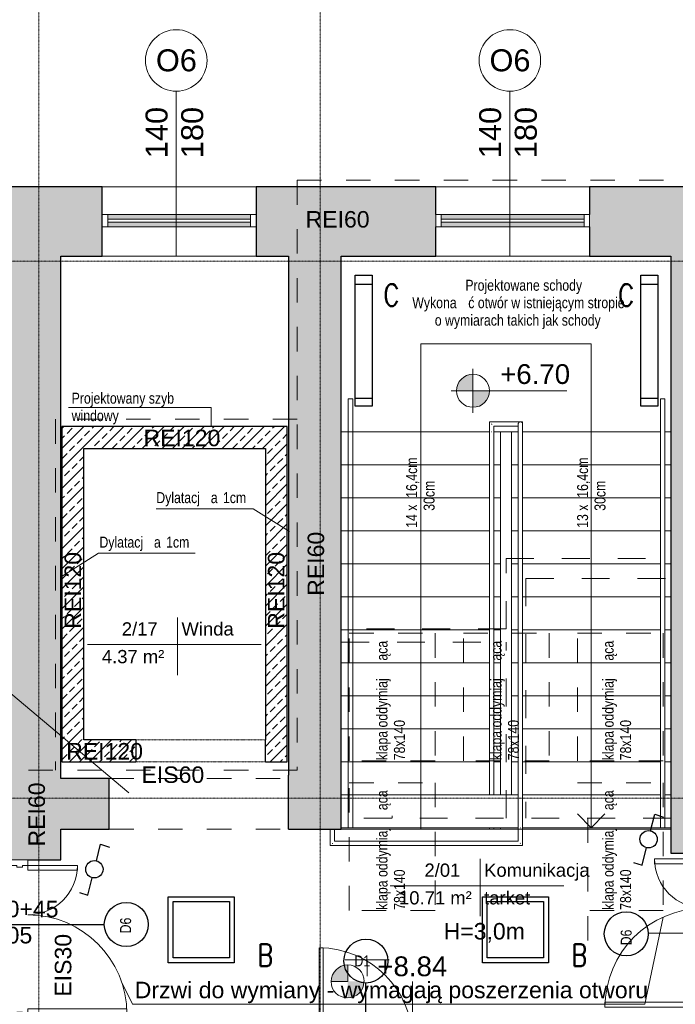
# Model space of a CAD drawing. Header units: centimetres. Extents: x 14504 to 44111, y -18976 to -7683.
# Tile 135 of 141: x 37174 to 37770, y -9479 to -8584. Entities that reach past the tile are written whole.
import ezdxf

# ---------------------------------------------------------------- set-up
doc = ezdxf.new("R2010")
doc.units = ezdxf.units.CM
for name, pattern in [('Aligning Line 1_8_', [0.635, 0.3175, -0.3175]), ('Kreska', [0.635, 0.3175, -0.3175]), ('Linia siatki', [0.9925, 0.47, -0.2175, 0.0875, -0.2175]), ('Ponad', [0.396875, 0.238125, -0.15875]), ('Ukryty', [0.714375, 0.47625, -0.238125])]:
    doc.linetypes.add(name, pattern=pattern)
for name, color, linetype, lineweight in [('A-AREA', 32, 'Continuous', 9), ('A-AREA-IDEN', 4, 'Continuous', 9), ('A-DETL', 6, 'Continuous', 9), ('A-DETL-GENF', 92, 'Continuous', 9), ('A-DETL-HDLN', 90, 'Ukryty', 9), ('A-DETL-MEDM', 33, 'Continuous', 25), ('A-DETL-THIN', 151, 'Continuous', 9), ('A-DOOR', 31, 'Continuous', 9), ('A-DOOR-FRAM', 31, 'Continuous', 18), ('A-FLOR', 192, 'Continuous', 9), ('A-FLOR-HRAL', 11, 'Continuous', 9), ('A-GLAZ', 151, 'Continuous', 9), ('A-WALL', 4, 'Continuous', 9), ('A-WALL-PATT', 111, 'Continuous', 25), ('G-ANNO-DIMS', 111, 'Continuous', 9), ('G-ANNO-TEXT', 8, 'Continuous', 9), ('IE inst', 1, 'Continuous', 50), ('S-GRID', 8, 'Continuous', 9), ('S-STRS', 31, 'Continuous', 9), ('S-STRS-ANNO', 31, 'Continuous', 9)]:
    doc.layers.add(name, color=color, linetype=linetype, lineweight=lineweight)
doc.styles.add('Arial_1', font='arial.ttf', dxfattribs={"height": 12})
doc.styles.add('Arial_2', font='arial.ttf', dxfattribs={"height": 18})
doc.styles.add('Arial_3', font='arial.ttf', dxfattribs={"width": 0.8, "height": 18})
doc.styles.add('Arial_4', font='arial.ttf', dxfattribs={"height": 10})
doc.styles.add('Arial_5', font='arial.ttf', dxfattribs={"height": 15})
doc.styles.get("Standard").update_dxf_attribs({"font": 'romans.shx', "width": 0.8, "height": 20})
pattern_1 = [(45, (20971.481, 76.618), (-9.123799, 9.123799), []), (45, (20980.605, 76.618), (-9.123799, 9.123799), [6.452, -3.226])]

# ---------------------------------------------------------------- blocks, each defined once
blk = doc.blocks.new('Drzwi-wewnętrzne-jednoskrzydłowe-dwupanelowe-drewniane - 900 x 2100mm-321421-6_Poziom posadzka II pietra')
at = {"layer": 'A-DOOR'}
for p, q in [((-49.635, 19.3175), (-43.135, 19.3175)), ((-49.635, 17.3175), (-49.635, 19.3175)), ((-43.135, 19.3175), (-43.135, 17.3175)), ((43.135, 19.3175), (49.635, 19.3175)), ((43.135, 17.3175), (43.135, 19.3175)), ((49.635, 19.3175), (49.635, 17.3175)), ((-43.135, 17.3175), (-49.635, 17.3175)), ((49.635, 17.3175), (43.135, 17.3175)), ((-49.635, -16.6825), (-43.135, -16.6825)), ((-49.635, -18.6825), (-49.635, -16.6825)), ((-43.135, -16.6825), (-43.135, -18.6825)), ((43.135, -16.6825), (49.635, -16.6825)), ((43.135, -18.6825), (43.135, -16.6825)), ((49.635, -16.6825), (49.635, -18.6825)), ((-43.135, -18.6825), (-49.635, -18.6825)), ((49.635, -18.6825), (43.135, -18.6825))]:
    blk.add_line(p, q, dxfattribs=at)
at = {"layer": 'A-DOOR', "lineweight": 18}
for p, q in [((39, -16.6825), (42.5, -16.6825)), ((39, -101.6825), (39, -16.6825)), ((42.5, -16.6825), (42.5, -101.6825)), ((42.5, -101.6825), (39, -101.6825))]:
    blk.add_line(p, q, dxfattribs=at)
at = {"layer": 'A-DOOR'}
blk.add_arc((42.5, -16.6825), 85, 180, 270, dxfattribs=at)
at = {"layer": 'A-DOOR-FRAM'}
for p, q in [((-45, 17.3175), (-42.5, 17.3175)), ((-45, -16.6825), (-45, 17.3175)), ((-42.5, 17.3175), (-42.5, -9.69)), ((42.5, 17.3175), (45, 17.3175)), ((42.5, -9.69), (42.5, 17.3175)), ((45, 17.3175), (45, -16.6825)), ((-42.5, -16.6825), (-45, -16.6825)), ((-42.5, -9.69), (-41.23, -9.69)), ((-42.5, -13.1825), (-42.5, -16.6825)), ((-41.23, -13.1825), (-42.5, -13.1825)), ((-41.23, -9.69), (-41.23, -13.1825)), ((41.23, -9.69), (42.5, -9.69)), ((41.23, -13.1825), (41.23, -9.69)), ((42.5, -13.1825), (41.23, -13.1825)), ((42.5, -16.6825), (42.5, -13.1825)), ((45, -16.6825), (42.5, -16.6825))]:
    blk.add_line(p, q, dxfattribs=at)
blk = doc.blocks.new('Drzwi-korytarz-niesymetryczne-wpuszczane - 1350 x 2000mm-591046-6_Poziom posadzka II pietra')
at = {"layer": 'A-DOOR', "lineweight": 18}
for p, q in [((-67.5, -6.365), (-67.5, 83.635)), ((-67.5, 83.635), (-63, 83.635)), ((-63, 83.635), (-63, -6.365)), ((67.5, 38.635), (63, 38.635)), ((63, 38.635), (63, -6.365)), ((67.5, -6.365), (67.5, 38.635)), ((-63, -6.365), (-67.5, -6.365)), ((63, -6.365), (67.5, -6.365))]:
    blk.add_line(p, q, dxfattribs=at)
at = {"layer": 'A-DOOR'}
for centre, radius, start, end in [((-67.5, -6.365), 90, 0, 90), ((67.5, -6.365), 45, 90, 180)]:
    blk.add_arc(centre, radius, start, end, dxfattribs=at)
at = {"layer": 'A-DOOR-FRAM'}
for p, q in [((-67.5, -6.365), (-72.5, -6.365)), ((-72.5, -6.365), (-72.5, -21.365)), ((-67.5, -11.34125), (-67.5, -6.365)), ((67.5, -6.365), (67.5, -11.34125)), ((72.5, -6.365), (67.5, -6.365)), ((72.5, -21.365), (72.5, -6.365)), ((-65.9125, -11.34125), (-67.5, -11.34125)), ((-67.5, -21.365), (-67.5, -16.44375)), ((-67.5, -16.44375), (-65.9125, -16.44375)), ((-65.9125, -16.44375), (-65.9125, -11.34125)), ((67.5, -11.34125), (65.9125, -11.34125)), ((65.9125, -11.34125), (65.9125, -16.44375)), ((65.9125, -16.44375), (67.5, -16.44375)), ((67.5, -16.44375), (67.5, -21.365)), ((-72.5, -21.365), (-67.5, -21.365)), ((67.5, -21.365), (72.5, -21.365))]:
    blk.add_line(p, q, dxfattribs=at)
blk = doc.blocks.new('Drzwi-korytarz-niesymetryczne-wpuszczane - 1350 x 2000mm-590928-6_Poziom posadzka II pietra')
at = {"layer": 'A-DOOR', "lineweight": 18}
for p, q in [((-63, 6.365), (-67.5, 6.365)), ((-67.5, 6.365), (-67.5, -83.635)), ((-63, -83.635), (-63, 6.365)), ((63, 6.365), (67.5, 6.365)), ((63, -38.635), (63, 6.365)), ((67.5, 6.365), (67.5, -38.635)), ((67.5, -38.635), (63, -38.635)), ((-67.5, -83.635), (-63, -83.635))]:
    blk.add_line(p, q, dxfattribs=at)
at = {"layer": 'A-DOOR'}
for centre, radius, start, end in [((-67.5, 6.365), 90, 270, 360), ((67.5, 6.365), 45, 180, 270)]:
    blk.add_arc(centre, radius, start, end, dxfattribs=at)
at = {"layer": 'A-DOOR-FRAM'}
for p, q in [((-72.5, 21.365), (-67.5, 21.365)), ((-72.5, 6.365), (-72.5, 21.365)), ((-67.5, 21.365), (-67.5, 16.44375)), ((67.5, 21.365), (72.5, 21.365)), ((67.5, 16.44375), (67.5, 21.365)), ((72.5, 21.365), (72.5, 6.365)), ((-67.5, 16.44375), (-65.9125, 16.44375)), ((-67.5, 11.34125), (-67.5, 6.365)), ((-65.9125, 11.34125), (-67.5, 11.34125)), ((-65.9125, 16.44375), (-65.9125, 11.34125)), ((65.9125, 16.44375), (67.5, 16.44375)), ((65.9125, 11.34125), (65.9125, 16.44375)), ((67.5, 11.34125), (65.9125, 11.34125)), ((67.5, 6.365), (67.5, 11.34125)), ((-67.5, 6.365), (-72.5, 6.365)), ((72.5, 6.365), (67.5, 6.365))]:
    blk.add_line(p, q, dxfattribs=at)
blk = doc.blocks.new('Aluminum_1 szybowe - OKNA NA KLATCE 140_180 wymiana 2-633471-6_Poziom posadzka II pietra')
at = {"layer": 'A-GLAZ'}
h = blk.add_hatch(color=256, dxfattribs=at)
h.paths.add_polyline_path([(-2.24, -2.27), (-2.24, 2.17), (-132.08, 2.17), (-132.08, -2.27), (-109.78, -2.27)])
h.paths.add_polyline_path([(-109.78, 4.71), (-2.24, 4.71), (-2.24, 9.16), (-132.08, 9.16), (-132.08, 4.71)])
at = {"layer": 'A-GLAZ', "lineweight": 18}
for p, q in [((-132.08, 9.16), (-137.16, 9.16)), ((-137.16, 9.16), (-137.16, -2.27)), ((-132.08, -2.27), (-132.08, 9.16)), ((2.84, 9.16), (-2.24, 9.16)), ((-2.24, 9.16), (-2.24, -2.27)), ((2.84, -2.27), (2.84, 9.16)), ((-2.24, 4.71), (-132.08, 4.71)), ((-132.08, 4.71), (-132.08, 2.17)), ((-132.08, 2.17), (-2.24, 2.17)), ((-2.24, 2.17), (-2.24, 4.71)), ((-137.16, -2.27), (-132.08, -2.27)), ((-2.24, -2.27), (2.84, -2.27))]:
    blk.add_line(p, q, dxfattribs=at)
at = {"layer": 'A-GLAZ'}
for p, q in [((-132.08, 9.16), (-2.24, 9.16)), ((-2.24, -2.27), (-132.08, -2.27))]:
    blk.add_line(p, q, dxfattribs=at)
blk = doc.blocks.new('Aluminum_1 szybowe - OKNA NA KLATCE 140_180 wymiana 2-V3-6_Poziom posadzka II pietra')
at = {"layer": 'A-GLAZ'}
h = blk.add_hatch(color=256, dxfattribs=at)
h.paths.add_polyline_path([(-2.24, -2.27), (-2.24, 2.17), (-132.08, 2.17), (-132.08, -2.27)])
h.paths.add_polyline_path([(-2.24, 4.71), (-2.24, 9.16), (-132.08, 9.16), (-132.08, 4.71)])
at = {"layer": 'A-GLAZ', "lineweight": 18}
for p, q in [((-132.08, 9.16), (-137.16, 9.16)), ((-132.08, -2.27), (-132.08, 9.16)), ((2.84, 9.16), (-2.24, 9.16)), ((-2.24, 9.16), (-2.24, -2.27)), ((-2.24, 4.71), (-132.08, 4.71)), ((-132.08, 4.71), (-132.08, 2.17)), ((-132.08, 2.17), (-2.24, 2.17)), ((-2.24, 2.17), (-2.24, 4.71)), ((-137.16, -2.27), (-132.08, -2.27)), ((-2.24, -2.27), (2.84, -2.27))]:
    blk.add_line(p, q, dxfattribs=at)
at = {"layer": 'A-GLAZ'}
for p, q in [((-132.08, 9.16), (-2.24, 9.16)), ((-2.24, -2.27), (-132.08, -2.27))]:
    blk.add_line(p, q, dxfattribs=at)
blk = doc.blocks.new('Otwór drzwiowy - 118x223-651258-6_Poziom posadzka II pietra')
at = {"layer": 'A-DETL-GENF', "linetype": 'Ponad'}
for p, q in [((58.18, 10), (-59.82, 10)), ((-59.82, -10), (58.18, -10))]:
    blk.add_line(p, q, dxfattribs=at)
at = {"layer": 'A-DETL-MEDM'}
for p, q in [((-59.82, 10), (-59.82, -10)), ((58.18, -10), (58.18, 10))]:
    blk.add_line(p, q, dxfattribs=at)
blk = doc.blocks.new('Typ poręczy górnej - Górna poręcz_wewnętrzny_-702195-6_Poziom posadzka II pietra')
at = {"layer": 'A-FLOR-HRAL'}
for p, q in [((16657.66, -9026.43), (16629.58, -9026.43)), ((16629.58, -9026.43), (16629.58, -9034.96)), ((16629.58, -9034.96), (16629.58, -9365.47)), ((16633.58, -9030.43), (16655.66, -9030.43)), ((16633.58, -9034.96), (16633.58, -9030.43)), ((16633.58, -9365.47), (16633.58, -9034.96)), ((16655.66, -9028.43), (16655.66, -9395.98)), ((16659.66, -9395.98), (16659.66, -9028.43)), ((16484.58, -9396.71), (16484.58, -9411.75)), ((16488.58, -9407.75), (16488.58, -9396.71)), ((16629.58, -9395.47), (16629.58, -9396.71)), ((16633.58, -9396.71), (16633.58, -9395.47)), ((16655.66, -9395.98), (16655.66, -9407.75)), ((16659.66, -9411.75), (16659.66, -9395.98)), ((16655.66, -9407.75), (16488.58, -9407.75)), ((16484.58, -9411.75), (16659.66, -9411.75))]:
    blk.add_line(p, q, dxfattribs=at)
at = {"layer": 'A-FLOR-HRAL', "flags": 128}
for points in [[(16657.66, -9026.43), (16657.14, -9026.5), (16656.66, -9026.7), (16656.25, -9027.02), (16655.93, -9027.43), (16655.73, -9027.92), (16655.66, -9028.43)], [(16655.66, -9028.43), (16655.73, -9027.92), (16655.93, -9027.43), (16656.25, -9027.02), (16656.66, -9026.7), (16657.14, -9026.5), (16657.66, -9026.43), (16658.18, -9026.5), (16658.66, -9026.7), (16659.08, -9027.02)], [(16659.08, -9027.02), (16658.66, -9026.7), (16658.18, -9026.5), (16657.66, -9026.43)]]:
    blk.add_lwpolyline(points, dxfattribs=at)
at = {"layer": 'A-FLOR-HRAL'}
for points, knots in [([(16631.35, -9028.2), (16631.38, -9028.23), (16631.46, -9028.31), (16631.58, -9028.43), (16631.7, -9028.55), (16631.78, -9028.63), (16631.82, -9028.67)], [-0.53727163, -0.53727163, -0.53727163, -0.53727163, -0.52083333, -0.5, -0.47916667, -0.46272837, -0.46272837, -0.46272837, -0.46272837]), ([(16486.82, -9409.52), (16486.78, -9409.56), (16486.7, -9409.63), (16486.58, -9409.75), (16486.46, -9409.88), (16486.38, -9409.95), (16486.35, -9409.99)], [0.46272837, 0.46272837, 0.46272837, 0.46272837, 0.47916667, 0.5, 0.52083333, 0.53727163, 0.53727163, 0.53727163, 0.53727163]), ([(16657.43, -9409.52), (16657.46, -9409.56), (16657.54, -9409.63), (16657.66, -9409.75), (16657.78, -9409.88), (16657.86, -9409.95), (16657.9, -9409.99)], [0.46272837, 0.46272837, 0.46272837, 0.46272837, 0.47916667, 0.5, 0.52083333, 0.53727163, 0.53727163, 0.53727163, 0.53727163])]:
    blk.add_open_spline(points, degree=3, knots=knots, dxfattribs=at)
for points in [[(16631.79, -9035.47), (16631.72, -9035.47), (16631.58, -9035.47), (16631.45, -9035.47), (16631.38, -9035.47)], [(16657.46, -9395.48), (16657.53, -9395.47), (16657.66, -9395.47), (16657.8, -9395.47), (16657.87, -9395.48)]]:
    blk.add_open_spline(points, degree=3, dxfattribs=at)
blk = doc.blocks.new('Typ poręczy górnej - Górna poręcz_wewnętrzny_-V4-6_Poziom posadzka II pietra')
at = {"layer": 'A-FLOR-HRAL'}
for p, q in [((16629.58, -9026.43), (16659.66, -9026.43)), ((16629.58, -9035.47), (16629.58, -9026.43)), ((16633.58, -9030.43), (16655.66, -9030.43)), ((16633.58, -9035.47), (16633.58, -9030.43)), ((16655.66, -9030.43), (16655.66, -9395.47)), ((16659.66, -9026.43), (16659.66, -9395.47)), ((16629.58, -9365.47), (16629.58, -9035.47)), ((16633.58, -9365.47), (16633.58, -9035.47)), ((16484.58, -9411.75), (16484.58, -9396.71)), ((16488.58, -9407.75), (16488.58, -9396.71)), ((16629.58, -9396.71), (16629.58, -9395.47)), ((16633.58, -9396.71), (16633.58, -9395.47)), ((16655.66, -9395.47), (16655.66, -9407.75)), ((16659.66, -9395.47), (16659.66, -9411.75)), ((16655.66, -9407.75), (16488.58, -9407.75)), ((16659.66, -9411.75), (16484.58, -9411.75))]:
    blk.add_line(p, q, dxfattribs=at)
blk = doc.blocks.new('Typ poręczy górnej - Górna poręcz_wewnętrzny_-712690-6_Poziom posadzka II pietra')
at = {"layer": 'A-FLOR-HRAL'}
for p, q in [((16785.08, -9005.47), (16785.08, -9036.43)), ((16789.08, -9036.43), (16789.08, -9005.47)), ((16785.08, -9036.43), (16785.08, -9395.47)), ((16789.08, -9395.47), (16789.08, -9036.43))]:
    blk.add_line(p, q, dxfattribs=at)
at = {"layer": 'A-FLOR-HRAL', "flags": 128}
for points in [[(16786.88, -9005.47), (16787.08, -9005.47), (16787.29, -9005.47)], [(16787.29, -9395.47), (16787.08, -9395.47), (16786.88, -9395.47)]]:
    blk.add_lwpolyline(points, dxfattribs=at)
blk = doc.blocks.new('Typ poręczy górnej - Górna poręcz_wewnętrzny_-V5-6_Poziom posadzka II pietra')
at = {"layer": 'A-FLOR-HRAL'}
for p, q in [((16789.08, -9005.47), (16785.08, -9005.47)), ((16785.08, -9005.47), (16785.08, -9395.47)), ((16789.08, -9005.47), (16789.08, -9395.47)), ((16789.08, -9395.47), (16785.08, -9395.47))]:
    blk.add_line(p, q, dxfattribs=at)
blk = doc.blocks.new('Etyk_pom_1_mala - Etyk_pom_1_mala-219433-6_Poziom posadzka II pietra')
at = {"layer": 'A-AREA-IDEN'}
for p, q in [((-0.0958, 0.1444), (-0.0958, -0.3781)), ((-0.9154, -0.1015), (0.6661, -0.1015))]:
    blk.add_line(p, q, dxfattribs=at)
blk = doc.blocks.new('W12')
at = {"layer": 'IE inst', "lineweight": -3}
for p, q in [((19598.29, -4710.36), (19602, -4695.25)), ((19602, -4695.25), (19610.15, -4697.83)), ((19590.62, -4741.66), (19594.53, -4725.68)), ((19582.8, -4739.2), (19590.62, -4741.66))]:
    blk.add_line(p, q, dxfattribs=at)
blk.add_circle((19596.45, -4718.03), 7.88, dxfattribs=at)

msp = doc.modelspace()

# ---------------------------------------------------------------- hatches: boundary and pattern name
at = {"layer": 'A-WALL-PATT', "lineweight": 9, "transparency": 33554610}
h = msp.add_hatch(color=256, dxfattribs=at)
h.paths.add_polyline_path([(37165.1, -10339.1), (37211.1, -10339.1), (37211.1, -9493.1), (37165.1, -9493.1), (37165.1, -10274.1)])
h.paths.add_polyline_path([(37165.1, -9348.1), (37211.1, -9348.1), (37211.1, -8736.1), (37165.1, -8736.1), (37165.1, -9347.6)])
h = msp.add_hatch(color=256, dxfattribs=at)
h.paths.add_polyline_path([(37766.1, -8799.1), (37766.1, -8736.1), (37692.1, -8736.1), (37692.1, -8799.1), (37745.77, -8799.1)])
h.paths.add_polyline_path([(37466.1, -8799.1), (37552.1, -8799.1), (37552.1, -8736.1), (37388.6, -8736.1), (37388.6, -8799.1), (37418.1, -8799.1)])
h.paths.add_polyline_path([(37211.1, -8799.1), (37248.6, -8799.1), (37248.6, -8736.1), (37211.1, -8736.1)])
h = msp.add_hatch(color=256, dxfattribs=at)
h.paths.add_polyline_path([(37766.1, -10276.1), (37812.1, -10276.1), (37812.1, -9487.1), (37766.1, -9487.1), (37766.1, -10274.1)])
h.paths.add_polyline_path([(37766.1, -9342.1), (37812.1, -9342.1), (37812.1, -8736.1), (37766.1, -8736.1), (37766.1, -9288.29)])
for points in [[(37454.77, -9320.1), (37466.1, -9320.1), (37466.1, -8799.1), (37418.1, -8799.1), (37418.1, -9320.1)], [(37255.1, -9320.1), (37255.1, -9274.1), (37211.1, -9274.1), (37211.1, -9320.1), (37246.91, -9320.1)]]:
    msp.add_hatch(color=256, dxfattribs=at).paths.add_polyline_path(points)
h = msp.add_hatch(dxfattribs=at)
h.set_pattern_fill('FP_1', color=256, style=0, pattern_type=2)
h.set_pattern_definition(pattern_1)
h.paths.add_polyline_path([(37212.1, -9239.1), (37232.1, -9239.1), (37232.1, -8954.1), (37212.1, -8954.1), (37212.1, -8990.34)])
h = msp.add_hatch(dxfattribs=at)
h.set_pattern_fill('FP_1', color=256, style=0, pattern_type=2)
h.set_pattern_definition(pattern_1)
h.paths.add_polyline_path([(37417.1, -8974.1), (37417.1, -8954.1), (37232.1, -8954.1), (37232.1, -8974.1), (37413.19, -8974.1)])
h = msp.add_hatch(dxfattribs=at)
h.set_pattern_fill('FP_1', color=256, style=0, pattern_type=2)
h.set_pattern_definition(pattern_1)
h.paths.add_polyline_path([(37417.1, -9239.1), (37417.1, -8974.1), (37397.1, -8974.1), (37397.13, -9239.1), (37413.19, -9239.1)])
h = msp.add_hatch(dxfattribs=at)
h.set_pattern_fill('FP_1', color=256, style=0, pattern_type=2)
h.set_pattern_definition(pattern_1)
h.paths.add_polyline_path([(37397.13, -9259.1), (37417.1, -9259.1), (37417.1, -9239.1), (37397.13, -9239.1)])
h.paths.add_polyline_path([(37212.1, -9259.1), (37279.13, -9259.1), (37279.13, -9239.1), (37212.1, -9239.1)])
at = {"layer": 'G-ANNO-DIMS'}
h = msp.add_hatch(color=256, dxfattribs=at)
edge = h.paths.add_edge_path()
edge.add_arc((37586.01, -8921.54), 15, 90, 180)
edge.add_line((37571.01, -8921.54), (37586.01, -8921.54))
edge.add_line((37586.01, -8921.54), (37586.01, -8906.54))
h = msp.add_hatch(color=256, dxfattribs=at)
edge = h.paths.add_edge_path()
edge.add_arc((37586.01, -8921.54), 15, 270, 360)
edge.add_line((37601.01, -8921.54), (37586.01, -8921.54))
edge.add_line((37586.01, -8921.54), (37586.01, -8936.54))
h = msp.add_hatch(color=256, dxfattribs=at)
edge = h.paths.add_edge_path()
edge.add_arc((37472.04, -9458.66), 15, 90, 180)
edge.add_line((37457.04, -9458.66), (37472.04, -9458.66))
edge.add_line((37472.04, -9458.66), (37472.04, -9443.66))
h = msp.add_hatch(color=256, dxfattribs=at)
edge = h.paths.add_edge_path()
edge.add_arc((37471.84, -9458.7), 15, 270, 360)
edge.add_line((37486.84, -9458.7), (37471.84, -9458.7))
edge.add_line((37471.84, -9458.7), (37471.84, -9473.7))

# ---------------------------------------------------------------- linework, layer by layer
at = {"layer": 'A-AREA'}
for p, q in [((37627.14, -9320.1), (37466.1, -9320.1)), ((37766.1, -9320.1), (37631.14, -9320.1))]:
    msp.add_line(p, q, dxfattribs=at)
at = {"layer": 'A-DETL', "linetype": 'Aligning Line 1_8_', "ltscale": 70}
for p, q in [((37426.1, -8730.07), (37822.1, -8730.07)), ((37426.1, -8730.07), (37426.1, -9266.6)), ((37426.1, -8947.46), (37206.1, -8947.46)), ((37206.1, -8947.46), (37206.1, -9266.6)), ((37473.5, -9142.03), (37551.5, -9142.03)), ((37473.5, -9258.03), (37473.5, -9142.03)), ((37551.5, -9142.03), (37551.5, -9258.03)), ((37577.25, -9142.03), (37655.25, -9142.03)), ((37577.25, -9258.03), (37577.25, -9142.03)), ((37655.25, -9142.03), (37655.25, -9258.03)), ((37681, -9142.03), (37759, -9142.03)), ((37681, -9258.03), (37681, -9142.03)), ((37759, -9142.03), (37759, -9258.03)), ((37551.5, -9258.03), (37473.5, -9258.03)), ((37655.25, -9258.03), (37577.25, -9258.03)), ((37759, -9258.03), (37681, -9258.03)), ((37426.1, -9266.6), (37158.38, -9266.6)), ((37255.1, -9274.1), (37418.1, -9274.1)), ((37473.5, -9278.03), (37551.5, -9278.03)), ((37473.5, -9394.03), (37473.5, -9278.03)), ((37551.5, -9278.03), (37551.5, -9394.03)), ((37681, -9278.03), (37759, -9278.03)), ((37759, -9278.03), (37759, -9394.03)), ((37690.48, -9421.4), (37690.48, -9305.4)), ((37255.1, -9320.1), (37418.1, -9320.1)), ((37551.5, -9394.03), (37473.5, -9394.03)), ((37759, -9394.03), (37681, -9394.03))]:
    msp.add_line(p, q, dxfattribs=at)
at = {"layer": 'A-DETL-HDLN', "linetype": 'Kreska', "ltscale": 80}
for p, q in [((37616.1, -9074.1), (37767.1, -9074.1)), ((37616.1, -9138.1), (37616.1, -9074.1)), ((37634.1, -9092.1), (37634.1, -9310.1)), ((37634.1, -9092.1), (37767.1, -9092.1)), ((37616.1, -9138.1), (37466.64, -9138.1)), ((37466.1, -9150.1), (37616.1, -9150.1)), ((37616.1, -9310.1), (37616.1, -9150.1)), ((37766.1, -9310.1), (37466.1, -9310.1)), ((37512.35, -9310.1), (37512.35, -9308.1)), ((37466.1, -9320.1), (37766.1, -9320.1))]:
    msp.add_line(p, q, dxfattribs=at)
at = {"layer": 'A-DETL-MEDM'}
for p, q in [((37418.1, -9320.1), (37418.1, -9271.1)), ((37211.1, -9320.1), (37255.1, -9320.1)), ((37139.6, -9406.92), (37250.6, -9406.92)), ((37856.47, -9414.12), (37745.47, -9415.19)), ((37488.6, -9571.1), (37488.6, -9460.1))]:
    msp.add_line(p, q, dxfattribs=at)
for centre in [(37270.6, -9406.92), (37725.47, -9415.38), (37488.6, -9440.1)]:
    msp.add_circle(centre, 20, dxfattribs=at)
at = {"layer": 'A-DETL-THIN'}
for p, q in [((37316.06, -8799.1), (37316.06, -8649.1)), ((37619.56, -8799.1), (37619.56, -8649.1)), ((37472.56, -8928.85), (37476.56, -8928.85)), ((37472.56, -9318.85), (37472.56, -8928.85)), ((37476.56, -8928.85), (37476.56, -9318.85)), ((37347.89, -8936.84), (37217.89, -8936.84)), ((37347.89, -8936.84), (37347.89, -8953.12)), ((37385.87, -9028.77), (37297.87, -9028.77)), ((37385.87, -9028.77), (37419.13, -9049.56)), ((37245.4, -9069.27), (37212.13, -9090.06)), ((37245.4, -9069.27), (37333.4, -9069.27)), ((37153.37, -9186.76), (37272.87, -9287.03)), ((37625, -9288.85), (37599.57, -9288.85)), ((37621.1, -9288.85), (37601.06, -9288.85)), ((37476.56, -9318.85), (37472.56, -9318.85)), ((37599.57, -9318.85), (37625, -9318.85)), ((37621.1, -9318.85), (37601.06, -9318.85)), ((37742.36, -9479.21), (37759, -9400.1)), ((37276.36, -9479.21), (37266.24, -9458.91)), ((37276.36, -9479.21), (37742.36, -9479.21))]:
    msp.add_line(p, q, dxfattribs=at)
for centre in [(37316.06, -8621.1), (37619.56, -8621.1)]:
    msp.add_circle(centre, 28, dxfattribs=at)
at = {"layer": 'A-FLOR'}
for p, q in [((37627.14, -9320.1), (37466.1, -9320.1)), ((37766.1, -9320.1), (37631.14, -9320.1))]:
    msp.add_line(p, q, dxfattribs=at)
at = {"layer": 'A-WALL', "lineweight": 25}
for p, q in [((37248.6, -8736.1), (37165.1, -8736.1)), ((37248.6, -8799.1), (37248.6, -8736.1)), ((37552.1, -8736.1), (37388.6, -8736.1)), ((37388.6, -8736.1), (37388.6, -8799.1)), ((37552.1, -8761.1), (37552.1, -8736.1)), ((37812.1, -8736.1), (37692.1, -8736.1)), ((37692.1, -8736.1), (37692.1, -8761.1)), ((37552.1, -8799.1), (37552.1, -8772.53)), ((37692.1, -8772.53), (37692.1, -8799.1)), ((37211.1, -8799.1), (37248.6, -8799.1)), ((37211.1, -9274.1), (37211.1, -8799.1)), ((37388.6, -8799.1), (37418.1, -8799.1)), ((37418.1, -8799.1), (37418.1, -9271.1)), ((37466.1, -8799.1), (37552.1, -8799.1)), ((37466.1, -9320.1), (37466.1, -8799.1)), ((37692.1, -8799.1), (37766.1, -8799.1)), ((37766.1, -8799.1), (37766.1, -9342.1)), ((37212.1, -8954.1), (37212.1, -9259.1)), ((37417.1, -8954.1), (37212.1, -8954.1)), ((37417.1, -9259.1), (37417.1, -8954.1)), ((37232.1, -9239.1), (37232.1, -8974.1)), ((37232.1, -8974.1), (37397.1, -8974.1)), ((37397.1, -8974.1), (37397.1, -9239.1)), ((37279.13, -9239.1), (37232.1, -9239.1)), ((37212.1, -9259.1), (37279.13, -9259.1)), ((37397.13, -9259.1), (37417.1, -9259.1)), ((37255.1, -9274.1), (37211.1, -9274.1)), ((37255.1, -9320.1), (37255.1, -9274.1)), ((37211.1, -9348.1), (37211.1, -9320.1)), ((37418.1, -9320.1), (37466.1, -9320.1)), ((37181.1, -9348.1), (37211.1, -9348.1)), ((37766.1, -9342.1), (37796.1, -9342.1))]:
    msp.add_line(p, q, dxfattribs=at)
at = {"layer": 'A-WALL'}
for p, q in [((37248.6, -8736.1), (37388.6, -8736.1)), ((37552.1, -8736.1), (37692.1, -8736.1)), ((37388.6, -8799.1), (37248.6, -8799.1)), ((37692.1, -8799.1), (37552.1, -8799.1))]:
    msp.add_line(p, q, dxfattribs=at)
at = {"layer": 'G-ANNO-DIMS'}
for p, q in [((37586.01, -8901.54), (37586.01, -8941.54)), ((37586.01, -8921.54), (37586.01, -8906.54)), ((37606.01, -8921.54), (37566.01, -8921.54)), ((37571.01, -8921.54), (37586.01, -8921.54)), ((37671.29, -8921.54), (37572.31, -8921.54)), ((37601.01, -8921.54), (37586.01, -8921.54)), ((37586.01, -8921.54), (37586.01, -8936.54)), ((37586.01, -8921.54), (37671.29, -8921.54)), ((37509.62, -9438.9), (37469.62, -9438.9)), ((37472.04, -9458.66), (37472.04, -9443.66)), ((37504.62, -9438.9), (37489.62, -9438.9)), ((37489.62, -9438.9), (37489.62, -9453.9)), ((37456.84, -9458.7), (37471.84, -9458.7)), ((37530.85, -9458.81), (37530.85, -9498.81))]:
    msp.add_line(p, q, dxfattribs=at)
for centre, start, end in [((37586.01, -8921.54), 90, 180), ((37586.01, -8921.54), 0, 90), ((37586.01, -8921.54), 180, 270), ((37586.01, -8921.54), 270, 0), ((37472.04, -9458.66), 90, 180), ((37472.04, -9458.66), 0, 90), ((37471.84, -9458.7), 180, 270), ((37471.84, -9458.7), 270, 0)]:
    msp.add_arc(centre, 15, start, end, dxfattribs=at)
at = {"layer": 'IE inst', "lineweight": -3}
for p, q in [((37478.72, -8824.64), (37494.23, -8824.64)), ((37738.69, -8824.64), (37754.21, -8824.64)), ((37478.72, -8928.29), (37494.23, -8928.29)), ((37738.69, -8928.29), (37754.21, -8928.29))]:
    msp.add_line(p, q, dxfattribs=at)
for points in [[(37494.23, -8816.24), (37494.23, -8935.49), (37478.72, -8935.49), (37478.72, -8816.24)], [(37754.21, -8816.24), (37754.21, -8935.49), (37738.69, -8935.49), (37738.69, -8816.24)], [(37368.87, -9441.67), (37308.81, -9441.67), (37308.81, -9381.67), (37368.87, -9381.67)], [(37654.58, -9441.67), (37594.52, -9441.67), (37594.52, -9381.67), (37654.58, -9381.67)], [(37364.51, -9437.32), (37313.16, -9437.32), (37313.16, -9386.02), (37364.51, -9386.02)], [(37650.23, -9437.32), (37598.87, -9437.32), (37598.87, -9386.02), (37650.23, -9386.02)]]:
    msp.add_lwpolyline(points, close=True, dxfattribs=at)
at = {"layer": 'S-GRID', "linetype": 'Linia siatki'}
for p, q in [((37191.1, -8366.49), (37191.1, -10670.77)), ((37447.1, -8366.49), (37447.1, -10670.77)), ((35798.91, -8803.6), (39321.93, -8803.6)), ((35798.91, -9292.1), (39321.93, -9292.1))]:
    msp.add_line(p, q, dxfattribs=at)
at = {"layer": 'S-STRS'}
for p, q in [((37466.1, -8958.85), (37601.06, -8958.85)), ((37605.06, -8958.85), (37611.1, -8958.85)), ((37611.1, -8958.85), (37621.1, -8958.85)), ((37611.1, -8988.85), (37611.1, -8958.85)), ((37627.14, -8958.85), (37621.1, -8958.85)), ((37621.1, -8958.85), (37621.1, -8988.85)), ((37756.56, -8958.85), (37631.14, -8958.85)), ((37766.1, -8958.85), (37760.56, -8958.85)), ((37466.1, -8988.85), (37601.06, -8988.85)), ((37605.06, -8988.85), (37611.1, -8988.85)), ((37611.1, -9018.85), (37611.1, -8988.85)), ((37621.1, -8988.85), (37621.1, -9018.85)), ((37627.14, -8988.85), (37621.1, -8988.85)), ((37756.56, -8988.85), (37631.14, -8988.85)), ((37766.1, -8988.85), (37760.56, -8988.85)), ((37466.1, -9018.85), (37601.06, -9018.85)), ((37605.06, -9018.85), (37611.1, -9018.85)), ((37611.1, -9048.85), (37611.1, -9018.85)), ((37621.1, -9018.85), (37621.1, -9048.85)), ((37627.14, -9018.85), (37621.1, -9018.85)), ((37756.56, -9018.85), (37631.14, -9018.85)), ((37766.1, -9018.85), (37760.56, -9018.85)), ((37466.1, -9048.85), (37601.06, -9048.85)), ((37605.06, -9048.85), (37611.1, -9048.85)), ((37611.1, -9078.85), (37611.1, -9048.85)), ((37621.1, -9048.85), (37621.1, -9078.85)), ((37627.14, -9048.85), (37621.1, -9048.85)), ((37756.56, -9048.85), (37631.14, -9048.85)), ((37766.1, -9048.85), (37760.56, -9048.85)), ((37466.1, -9078.85), (37601.06, -9078.85)), ((37605.06, -9078.85), (37611.1, -9078.85)), ((37611.1, -9108.85), (37611.1, -9078.85)), ((37621.1, -9078.85), (37621.1, -9108.85)), ((37627.14, -9078.85), (37621.1, -9078.85)), ((37756.56, -9078.85), (37631.14, -9078.85)), ((37766.1, -9078.85), (37760.56, -9078.85)), ((37466.1, -9108.85), (37601.06, -9108.85)), ((37605.06, -9108.85), (37611.1, -9108.85)), ((37611.1, -9138.85), (37611.1, -9108.85)), ((37621.1, -9108.85), (37621.1, -9138.85)), ((37627.14, -9108.85), (37621.1, -9108.85)), ((37756.56, -9108.85), (37631.14, -9108.85)), ((37766.1, -9108.85), (37760.56, -9108.85)), ((37466.1, -9138.85), (37601.06, -9138.85)), ((37605.06, -9138.85), (37611.1, -9138.85)), ((37611.1, -9168.85), (37611.1, -9138.85)), ((37621.1, -9138.85), (37621.1, -9168.85)), ((37627.14, -9138.85), (37621.1, -9138.85)), ((37756.56, -9138.85), (37631.14, -9138.85)), ((37766.1, -9138.85), (37760.56, -9138.85)), ((37466.1, -9168.85), (37601.06, -9168.85)), ((37605.06, -9168.85), (37611.1, -9168.85)), ((37611.1, -9198.85), (37611.1, -9168.85)), ((37621.1, -9168.85), (37621.1, -9198.85)), ((37627.14, -9168.85), (37621.1, -9168.85)), ((37756.56, -9168.85), (37631.14, -9168.85)), ((37766.1, -9168.85), (37760.56, -9168.85)), ((37466.1, -9198.85), (37601.06, -9198.85)), ((37605.06, -9198.85), (37611.1, -9198.85)), ((37611.1, -9228.85), (37611.1, -9198.85)), ((37621.1, -9198.85), (37621.1, -9228.85)), ((37627.14, -9198.85), (37621.1, -9198.85)), ((37756.56, -9198.85), (37631.14, -9198.85)), ((37766.1, -9198.85), (37760.56, -9198.85)), ((37466.1, -9228.85), (37601.06, -9228.85)), ((37605.06, -9228.85), (37611.1, -9228.85)), ((37611.1, -9258.85), (37611.1, -9228.85)), ((37621.1, -9228.85), (37621.1, -9258.85)), ((37627.14, -9228.85), (37621.1, -9228.85)), ((37756.56, -9228.85), (37631.14, -9228.85)), ((37766.1, -9228.85), (37760.56, -9228.85)), ((37466.1, -9258.85), (37601.06, -9258.85)), ((37605.06, -9258.85), (37611.1, -9258.85)), ((37611.1, -9288.85), (37611.1, -9258.85)), ((37621.1, -9258.85), (37621.1, -9288.85)), ((37627.14, -9258.85), (37621.1, -9258.85)), ((37756.56, -9258.85), (37631.14, -9258.85)), ((37766.1, -9258.85), (37760.56, -9258.85)), ((37466.1, -9288.85), (37599.57, -9288.85)), ((37627.14, -9288.85), (37625, -9288.85)), ((37756.56, -9288.85), (37631.14, -9288.85)), ((37766.1, -9288.85), (37760.56, -9288.85)), ((37466.1, -9318.85), (37599.57, -9318.85)), ((37611.1, -9320.1), (37611.1, -9318.85)), ((37627.14, -9318.85), (37625, -9318.85)), ((37756.56, -9318.85), (37631.14, -9318.85)), ((37766.1, -9318.85), (37760.56, -9318.85))]:
    msp.add_line(p, q, dxfattribs=at)
at = {"layer": 'S-STRS', "linetype": 'Ponad'}
for p, q in [((37466.1, -8958.85), (37601.06, -8958.85)), ((37605.06, -8958.85), (37611.1, -8958.85)), ((37627.14, -8958.85), (37621.1, -8958.85)), ((37756.56, -8958.85), (37631.14, -8958.85)), ((37766.1, -8958.85), (37760.56, -8958.85)), ((37466.1, -8988.85), (37601.06, -8988.85)), ((37605.06, -8988.85), (37611.1, -8988.85)), ((37627.14, -8988.85), (37621.1, -8988.85)), ((37756.56, -8988.85), (37631.14, -8988.85)), ((37766.1, -8988.85), (37760.56, -8988.85)), ((37466.1, -9018.85), (37601.06, -9018.85)), ((37605.06, -9018.85), (37611.1, -9018.85)), ((37627.14, -9018.85), (37621.1, -9018.85)), ((37756.56, -9018.85), (37631.14, -9018.85)), ((37766.1, -9018.85), (37760.56, -9018.85)), ((37466.1, -9048.85), (37601.06, -9048.85)), ((37605.06, -9048.85), (37611.1, -9048.85)), ((37627.14, -9048.85), (37621.1, -9048.85)), ((37756.56, -9048.85), (37631.14, -9048.85)), ((37766.1, -9048.85), (37760.56, -9048.85)), ((37466.1, -9078.85), (37601.06, -9078.85)), ((37605.06, -9078.85), (37611.1, -9078.85)), ((37627.14, -9078.85), (37621.1, -9078.85)), ((37756.56, -9078.85), (37631.14, -9078.85)), ((37766.1, -9078.85), (37760.56, -9078.85)), ((37466.1, -9108.85), (37601.06, -9108.85)), ((37605.06, -9108.85), (37611.1, -9108.85)), ((37627.14, -9108.85), (37621.1, -9108.85)), ((37756.56, -9108.85), (37631.14, -9108.85)), ((37766.1, -9108.85), (37760.56, -9108.85)), ((37466.1, -9138.85), (37601.06, -9138.85)), ((37605.06, -9138.85), (37611.1, -9138.85)), ((37627.14, -9138.85), (37621.1, -9138.85)), ((37756.56, -9138.85), (37631.14, -9138.85)), ((37766.1, -9138.85), (37760.56, -9138.85)), ((37466.1, -9168.85), (37601.06, -9168.85)), ((37605.06, -9168.85), (37611.1, -9168.85)), ((37627.14, -9168.85), (37621.1, -9168.85)), ((37756.56, -9168.85), (37631.14, -9168.85)), ((37766.1, -9168.85), (37760.56, -9168.85)), ((37466.1, -9198.85), (37601.06, -9198.85)), ((37605.06, -9198.85), (37611.1, -9198.85)), ((37627.14, -9198.85), (37621.1, -9198.85)), ((37756.56, -9198.85), (37631.14, -9198.85)), ((37766.1, -9198.85), (37760.56, -9198.85)), ((37466.1, -9228.85), (37601.06, -9228.85)), ((37605.06, -9228.85), (37611.1, -9228.85)), ((37627.14, -9228.85), (37621.1, -9228.85)), ((37756.56, -9228.85), (37631.14, -9228.85)), ((37766.1, -9228.85), (37760.56, -9228.85)), ((37466.1, -9258.85), (37601.06, -9258.85)), ((37605.06, -9258.85), (37611.1, -9258.85)), ((37627.14, -9258.85), (37621.1, -9258.85)), ((37756.56, -9258.85), (37631.14, -9258.85)), ((37766.1, -9258.85), (37760.56, -9258.85)), ((37466.1, -9288.85), (37599.57, -9288.85)), ((37627.14, -9288.85), (37625, -9288.85)), ((37756.56, -9288.85), (37631.14, -9288.85)), ((37766.1, -9288.85), (37760.56, -9288.85)), ((37466.1, -9318.85), (37599.57, -9318.85))]:
    msp.add_line(p, q, dxfattribs=at)
at = {"layer": 'S-STRS-ANNO'}
for p, q in [((37538.6, -8878.85), (37693.6, -8878.85)), ((37538.6, -8958.85), (37538.6, -8878.85)), ((37693.6, -8878.85), (37693.6, -8958.85)), ((37538.6, -8988.85), (37538.6, -8958.85)), ((37693.6, -8958.85), (37693.6, -8988.85)), ((37538.6, -9018.85), (37538.6, -8988.85)), ((37693.6, -8988.85), (37693.6, -9018.85)), ((37538.6, -9048.85), (37538.6, -9018.85)), ((37693.6, -9018.85), (37693.6, -9048.85)), ((37538.6, -9078.85), (37538.6, -9048.85)), ((37693.6, -9048.85), (37693.6, -9078.85)), ((37538.6, -9108.85), (37538.6, -9078.85)), ((37693.6, -9078.85), (37693.6, -9108.85)), ((37538.6, -9138.85), (37538.6, -9108.85)), ((37693.6, -9108.85), (37693.6, -9138.85)), ((37538.6, -9168.85), (37538.6, -9138.85)), ((37693.6, -9138.85), (37693.6, -9168.85)), ((37538.6, -9198.85), (37538.6, -9168.85)), ((37693.6, -9168.85), (37693.6, -9198.85)), ((37538.6, -9228.85), (37538.6, -9198.85)), ((37693.6, -9198.85), (37693.6, -9228.85)), ((37538.6, -9258.85), (37538.6, -9228.85)), ((37693.6, -9228.85), (37693.6, -9258.85)), ((37538.6, -9288.85), (37538.6, -9258.85)), ((37693.6, -9258.85), (37693.6, -9288.85)), ((37538.6, -9318.85), (37538.6, -9288.85)), ((37693.6, -9288.85), (37693.6, -9318.85)), ((37693.6, -9318.85), (37681.1, -9306.35)), ((37693.6, -9318.85), (37706.1, -9306.35)), ((37538.6, -9320.1), (37538.6, -9318.85))]:
    msp.add_line(p, q, dxfattribs=at)

# ---------------------------------------------------------------- block references
at = {"layer": 'A-AREA-IDEN', "xscale": 99.99999999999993, "yscale": 99.99999999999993, "zscale": 99.99999999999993}
for p in [(37326.71, -9142.24), (37602.06, -9361.65)]:
    msp.add_blockref('Etyk_pom_1_mala - Etyk_pom_1_mala-219433-6_Poziom posadzka II pietra', p, dxfattribs=at)
at = {"layer": 'A-DOOR'}
msp.add_blockref('Otwór drzwiowy - 118x223-651258-6_Poziom posadzka II pietra', (37338.95, -9249.1), dxfattribs=at)
for name, p, rotation in [('Drzwi-korytarz-niesymetryczne-wpuszczane - 1350 x 2000mm-590928-6_Poziom posadzka II pietra', (37187.47, -9420.6), 89.99999999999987), ('Drzwi-korytarz-niesymetryczne-wpuszczane - 1350 x 2000mm-591046-6_Poziom posadzka II pietra', (37789.74, -9414.6), 89.99999999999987), ('Drzwi-wewnętrzne-jednoskrzydłowe-dwupanelowe-drewniane - 900 x 2100mm-321421-6_Poziom posadzka II pietra', (37488.6, -9529.78), 180)]:
    msp.add_blockref(name, p, dxfattribs=dict(at, rotation=rotation))
at = {"layer": 'A-FLOR-HRAL'}
for name in ['Typ poręczy górnej - Górna poręcz_wewnętrzny_-712690-6_Poziom posadzka II pietra', 'Typ poręczy górnej - Górna poręcz_wewnętrzny_-V5-6_Poziom posadzka II pietra', 'Typ poręczy górnej - Górna poręcz_wewnętrzny_-702195-6_Poziom posadzka II pietra', 'Typ poręczy górnej - Górna poręcz_wewnętrzny_-V4-6_Poziom posadzka II pietra']:
    msp.add_blockref(name, (20971.48, 76.62), dxfattribs=at)
at = {"layer": 'A-GLAZ'}
for name, p in [('Aluminum_1 szybowe - OKNA NA KLATCE 140_180 wymiana 2-V3-6_Poziom posadzka II pietra', (37385.76, -8770.25)), ('Aluminum_1 szybowe - OKNA NA KLATCE 140_180 wymiana 2-633471-6_Poziom posadzka II pietra', (37689.26, -8770.25))]:
    msp.add_blockref(name, p, dxfattribs=at)
at = {"layer": 'IE inst', "lineweight": -3}
for p in [(18149.31, -4611.31), (17645.08, -4638.68)]:
    msp.add_blockref('W12', p, dxfattribs=at)

# ---------------------------------------------------------------- texts
at = {"layer": 'A-AREA-IDEN', "char_height": 12, "attachment_point": 1, "style": 'Arial_1'}
for s, insert, width in [('2/17', (37266.52, -9132.07), 42.4894), ('Winda', (37320.8, -9132.07), 63.3333), ('4.37 m²', (37248.38, -9157.24), 73.7552), ('2/01', (37541.87, -9351.47), 42.4894), ('Komunikacja', (37596.15, -9351.47), 124.2616), ('10.71 m²', (37518.74, -9376.64), 85.7806), ('tarket', (37596.15, -9376.64), 55.3164)]:
    msp.add_mtext(s, dxfattribs=dict(at, insert=insert, width=width))
at = {"layer": 'G-ANNO-DIMS', "char_height": 18, "width": 60.1593, "attachment_point": 1, "line_spacing_factor": 0.941778, "style": 'Arial_2'}
for s, insert in [('+6.70', (37610.74, -8897.32)), ('+8.84', (37499, -9435.91))]:
    msp.add_mtext(s, dxfattribs=dict(at, insert=insert))
at = {"layer": 'G-ANNO-TEXT', "attachment_point": 1}
for s, insert, char_height, width, style in [('O6', (37297.54, -8610.97), 20, 45.6962, 'Arial_5'), ('O6', (37601.04, -8610.97), 20, 45.6962, 'Arial_5'), ('REI60', (37433.7, -8758.06), 15, 71.3502, 'Arial_4'), ('Projektowane schody', (37579.06, -8820.53), 10, 160.3375, 'Arial_3'), ('Wykona', (37530.78, -8836.4), 10, 61.7299, 'Arial_3'), ('ć otwór w istniejącym stropie ', (37581.71, -8836.4), 10, 221.2657, 'Arial_3'), ('o wymiarach takich jak schody', (37551.28, -8852.28), 10, 227.6792, 'Arial_3'), ('Projektowany szyb ', (37220.89, -8923.24), 10, 144.3038, 'Arial_3'), ('windowy', (37220.89, -8939.12), 10, 64.135, 'Arial_3'), ('REI120', (37286.29, -8956.89), 15, 85.7806, 'Arial_4'), ('Dylatacj', (37297.89, -9013.67), 10, 60.1266, 'Arial_3'), ('\\fArial|b0|i0|c238|p34|;a', (37347.5, -9013.67), 10, 9.6202, 'Arial_3'), (' 1cm', (37355.44, -9013.67), 10, 36.0759, 'Arial_3'), ('Dylatacj', (37246.16, -9054.17), 10, 60.1266, 'Arial_3'), ('\\fArial|b0|i0|c238|p34|;a', (37295.77, -9054.17), 10, 9.6202, 'Arial_3'), (' 1cm', (37303.71, -9054.17), 10, 36.0759, 'Arial_3'), ('REI120', (37215.91, -9241.85), 15, 85.7806, 'Arial_4'), ('EIS60', (37284.44, -9263.14), 15, 69.7468, 'Arial_4'), ('90+45', (37150.08, -9385.27), 15, 72.9536, 'Arial_4'), ('205', (37150.08, -9409.08), 15, 43.2911, 'Arial_4'), ('H=3,0m', (37559.29, -9405.53), 15, 91.3924, 'Arial_4'), ('D1', (37478.15, -9434.97), 10, 21.6456, 'Arial_3'), ('ą poszerzenia otworu', (37546.17, -9458.94), 15, 238.1012, 'Arial_4'), ('Drzwi do wymiany - wymagaj', (37278.28, -9458.94), 15, 324.6834, 'Arial_4')]:
    msp.add_mtext(s, dxfattribs=dict(at, insert=insert, char_height=char_height, width=width, style=style))
for s, insert, char_height, width, rotation, style in [('140', (37288.12, -8709.97), 20, 57.7215, 90, 'Arial_5'), ('180', (37320.53, -8709.97), 20, 57.7215, 90, 'Arial_5'), ('140', (37591.62, -8709.97), 20, 57.7215, 90, 'Arial_5'), ('180', (37624.03, -8709.97), 20, 57.7215, 90, 'Arial_5'), ('14 x  16,4cm', (37525.19, -9046.14), 10, 97.0042, 90, 'Arial_3'), ('13 x  16,4cm', (37680.69, -9046.14), 10, 97.0042, 90, 'Arial_3'), ('     30cm', (37541.06, -9046.14), 10, 64.9367, 90, 'Arial_3'), ('     30cm', (37696.56, -9046.14), 10, 64.9367, 90, 'Arial_3'), ('REI60', (37435.58, -9107.95), 15, 71.3502, 90, 'Arial_4'), ('REI120', (37214.45, -9137.95), 15, 85.7806, 90, 'Arial_4'), ('REI120', (37399.45, -9137.95), 15, 85.7806, 90, 'Arial_4'), ('ąca ', (37498.21, -9166.91), 10, 32.8692, 90, 'Arial_3'), ('ąca ', (37601.96, -9166.91), 10, 32.8692, 90, 'Arial_3'), ('ąca ', (37703.96, -9166.91), 10, 32.8692, 90, 'Arial_3'), ('klapa oddymiaj', (37498.21, -9257.53), 10, 109.8312, 90, 'Arial_3'), ('klapa oddymiaj', (37601.96, -9257.53), 10, 109.8312, 90, 'Arial_3'), ('klapa oddymiaj', (37703.96, -9257.53), 10, 109.8312, 90, 'Arial_3'), ('78x140', (37514.08, -9257.53), 10, 56.1181, 90, 'Arial_3'), ('78x140', (37617.84, -9257.53), 10, 56.1181, 90, 'Arial_3'), ('78x140', (37719.84, -9257.53), 10, 56.1181, 90, 'Arial_3'), ('ąca ', (37498.21, -9302.91), 10, 32.8692, 90, 'Arial_3'), ('ąca ', (37703.96, -9302.91), 10, 32.8692, 90, 'Arial_3'), ('REI60', (37181.58, -9335.95), 15, 71.3502, 90, 'Arial_4'), ('klapa oddymiaj', (37498.21, -9393.53), 10, 109.8312, 90, 'Arial_3'), ('klapa oddymiaj', (37703.96, -9393.53), 10, 109.8312, 90, 'Arial_3'), ('78x140', (37514.08, -9393.53), 10, 56.1181, 90, 'Arial_3'), ('78x140', (37719.84, -9393.53), 10, 56.1181, 90, 'Arial_3'), ('D6', (37264.87, -9414.91), 10, 21.6456, 89.44623, 'Arial_3'), ('D6', (37720.36, -9425.83), 10, 21.6456, 90, 'Arial_3'), ('EIS30', (37205.58, -9472.53), 15, 69.7468, 90, 'Arial_4')]:
    msp.add_mtext(s, dxfattribs=dict(at, insert=insert, char_height=char_height, width=width, rotation=rotation, style=style))
at = {"layer": 'IE inst', "lineweight": -3, "char_height": 20, "width": 37.1429, "attachment_point": 1}
for s, insert in [('{\\Fsimplex.shx|c238;C}', (37504.56, -8824.41)), ('{\\Fsimplex.shx|c238;C}', (37718.18, -8824.41)), ('{\\Fsimplex.shx|c238;B}', (37389.83, -9424.81)), ('{\\Fsimplex.shx|c238;B}', (37675.54, -9424.81))]:
    msp.add_mtext(s, dxfattribs=dict(at, insert=insert))

doc.saveas('drawing.dxf')
